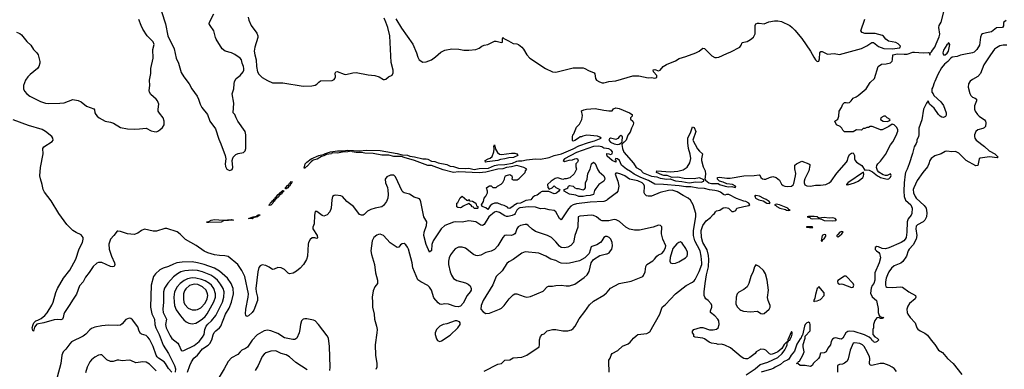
# Model space of a CAD drawing. Header units: inches. Extents: x 1473912 to 1647258, y 640388 to 773423.
# Tile 255 of 256: x 1513128 to 1524662, y 712784 to 716880. Entities that reach past the tile are written whole.
import ezdxf

# ---------------------------------------------------------------- set-up
doc = ezdxf.new("R2010")
doc.units = ezdxf.units.IN
doc.header["$MEASUREMENT"] = 0
doc.layers.add('B5711', color=7, linetype='Continuous')
doc.layers.add('B5721', color=7, linetype='Continuous')

msp = doc.modelspace()

# ---------------------------------------------------------------- linework, layer by layer
at = {"layer": 'B5711', "color": 5}
for points, elevation in [([(1514790, 716974), (1514837, 716830), (1514863, 716690), (1514938, 716538), (1514962, 716430), (1514989, 716370), (1515021, 716261), (1515052, 716212), (1515114, 716130), (1515144, 716070), (1515205, 715985), (1515222, 715950), (1515241, 715890), (1515263, 715850), (1515328, 715770), (1515355, 715690), (1515421, 715601), (1515460, 715480), (1515486, 715426), (1515536, 715290), (1515542, 715250), (1515535, 715190), (1515539, 715159), (1515556, 715130), (1515570, 715119), (1515590, 715113), (1515615, 715125), (1515625, 715150), (1515618, 715230), (1515623, 715257), (1515630, 715271), (1515661, 715299), (1515689, 715311), (1515750, 715325), (1515770, 715345), (1515778, 715370), (1515776, 715530), (1515769, 715570), (1515684, 715690), (1515663, 715730), (1515650, 715768), (1515629, 715790), (1515637, 715903), (1515616, 716010), (1515636, 716070), (1515639, 716130), (1515645, 716155), (1515665, 716190), (1515710, 716228), (1515746, 716270), (1515753, 716287), (1515755, 716310), (1515751, 716331), (1515733, 716370), (1515725, 716410), (1515711, 716431), (1515650, 716473), (1515610, 716492), (1515533, 716513), (1515500, 716540), (1515429, 716650), (1515420, 716670), (1515403, 716750), (1515359, 716810), (1515349, 716830), (1515351, 716850), (1515404, 716950)], 680), ([(1513092, 716732), (1513130, 716719), (1513150, 716703), (1513210, 716624), (1513260, 716580), (1513289, 716529), (1513330, 716490), (1513343, 716470), (1513362, 716390), (1513362, 716370), (1513351, 716330), (1513336, 716310), (1513250, 716239), (1513224, 716210), (1513195, 716170), (1513174, 716110), (1513173, 716070), (1513183, 716043), (1513210, 716012), (1513245, 715985), (1513370, 715922), (1513430, 715903), (1513470, 715897), (1513599, 715901), (1513650, 715907), (1513750, 715944), (1513812, 715932), (1513850, 715917), (1513910, 715865), (1513995, 715835), (1514003, 715823), (1514010, 715790), (1514020, 715770), (1514035, 715750), (1514059, 715730), (1514130, 715690), (1514190, 715681), (1514227, 715667), (1514310, 715617), (1514390, 715603), (1514470, 715598), (1514530, 715600), (1514610, 715610), (1514670, 715579), (1514705, 715570), (1514730, 715568), (1514746, 715574), (1514771, 715589), (1514802, 715618), (1514819, 715650), (1514819, 715690), (1514808, 715730), (1514765, 715785), (1514752, 715810), (1514749, 715830), (1514756, 715890), (1514742, 715930), (1514727, 715950), (1514665, 716005), (1514650, 716030), (1514646, 716050), (1514652, 716110), (1514650, 716170), (1514666, 716250), (1514665, 716310), (1514692, 716430), (1514687, 716530), (1514703, 716590), (1514690, 716619), (1514620, 716690), (1514570, 716770), (1514549, 716810), (1514524, 716884)], 680), ([(1515804, 716910), (1515813, 716873), (1515841, 716810), (1515904, 716724), (1515918, 716690), (1515917, 716670), (1515883, 716557), (1515874, 716510), (1515881, 716470), (1515899, 716410), (1515901, 716330), (1515912, 716270), (1515930, 716241), (1515970, 716204), (1516030, 716167), (1516090, 716141), (1516210, 716142), (1516450, 716100), (1516550, 716104), (1516590, 716113), (1516610, 716124), (1516631, 716149), (1516650, 716162), (1516790, 716169), (1516810, 716179), (1516819, 716190), (1516826, 716210), (1516825, 716255), (1516832, 716268), (1516847, 716273), (1516930, 716241), (1516950, 716239), (1517030, 716258), (1517070, 716262), (1517210, 716234), (1517288, 716228), (1517338, 716210), (1517390, 716179), (1517402, 716178), (1517418, 716182), (1517450, 716211), (1517490, 716231), (1517501, 716259), (1517504, 716290), (1517480, 716380), (1517463, 716690), (1517439, 716790), (1517418, 716850), (1517396, 716896)], 680), ([(1517533, 716890), (1517599, 716779), (1517732, 716592), (1517776, 716490), (1517790, 716439), (1517806, 716410), (1517850, 716384), (1517890, 716387), (1517950, 716410), (1517997, 716443), (1518061, 716499), (1518110, 716524), (1518190, 716539), (1518274, 716534), (1518330, 716521), (1518390, 716521), (1518470, 716531), (1518510, 716546), (1518542, 716570), (1518570, 716583), (1518610, 716591), (1518690, 716627), (1518710, 716627), (1518770, 716611), (1518782, 716618), (1518783, 716657), (1518789, 716671), (1518798, 716658), (1518854, 716634), (1518910, 716602), (1518950, 716599), (1518970, 716591), (1519010, 716559), (1519030, 716536), (1519070, 716467), (1519104, 716430), (1519289, 716309), (1519371, 716269), (1519410, 716264), (1519610, 716316), (1519730, 716314), (1519750, 716309), (1519790, 716285), (1519856, 716256), (1519865, 716245), (1519873, 716190), (1519885, 716170), (1519919, 716150), (1519950, 716141), (1519970, 716140), (1520000, 716148)], 680), ([(1520000, 715369), (1519970, 715373), (1519949, 715390), (1519910, 715398), (1519850, 715395), (1519650, 715323), (1519511, 715250), (1519495, 715230), (1519510, 715217), (1519566, 715234), (1519602, 715238), (1519631, 715251), (1519650, 715255), (1519662, 715250), (1519670, 715226), (1519662, 715210), (1519642, 715190), (1519644, 715156), (1519651, 715130), (1519624, 715076), (1519571, 715029), (1519530, 715015), (1519510, 715015), (1519490, 715009), (1519430, 715029), (1519402, 715018), (1519354, 714990), (1519312, 714950), (1519313, 714913), (1519330, 714894), (1519366, 714910), (1519390, 714934), (1519410, 714912), (1519454, 714890), (1519442, 714870), (1519422, 714850), (1519410, 714842), (1519390, 714838), (1519327, 714867), (1519250, 714869), (1519237, 714863), (1519226, 714850), (1519190, 714824), (1519164, 714816), (1519139, 714801), (1519114, 714770), (1519058, 714762), (1518996, 714730), (1518955, 714725), (1518917, 714703), (1518910, 714695), (1518870, 714667), (1518850, 714673), (1518843, 714683), (1518805, 714705), (1518770, 714712), (1518729, 714729), (1518690, 714729), (1518661, 714719), (1518640, 714700), (1518610, 714655), (1518590, 714675), (1518546, 714690), (1518538, 714710), (1518562, 714750), (1518569, 714790), (1518589, 714811), (1518608, 714850), (1518608, 714870), (1518598, 714910), (1518610, 714922), (1518632, 714932), (1518650, 714932), (1518670, 714912), (1518710, 714914), (1518726, 714930), (1518768, 714952), (1518788, 714972), (1518808, 715010), (1518810, 715034), (1518818, 715050), (1518830, 715056), (1518870, 715065), (1518892, 715050), (1518898, 715030), (1518894, 715010), (1518910, 715002), (1518956, 715004), (1518980, 715020), (1519049, 715091), (1519055, 715110), (1519069, 715130), (1519035, 715150), (1518950, 715170), (1518890, 715155), (1518830, 715148), (1518786, 715134), (1518730, 715129), (1518590, 715094), (1518510, 715087), (1518270, 715096), (1518210, 715090), (1518090, 715120), (1517952, 715172), (1517910, 715170), (1517751, 715231), (1517630, 715265), (1517599, 715279), (1517510, 715279), (1517453, 715293), (1517370, 715294), (1517270, 715314), (1517170, 715317), (1517130, 715325), (1517070, 715323), (1517024, 715330), (1517019, 715339), (1517010, 715339), (1516972, 715330), (1516910, 715326), (1516850, 715316), (1516790, 715319), (1516783, 715317), (1516781, 715310), (1516721, 715299), (1516690, 715283), (1516662, 715278), (1516613, 715247), (1516567, 715233), (1516544, 715216), (1516490, 715160), (1516482, 715158), (1516470, 715142), (1516461, 715141), (1516473, 715190), (1516490, 715210), (1516544, 715250), (1516633, 715290), (1516697, 715303), (1516699, 715310), (1516770, 715331), (1516850, 715344), (1516916, 715344), (1516970, 715353), (1517110, 715345), (1517190, 715352), (1517350, 715349), (1517550, 715312), (1517610, 715295), (1517670, 715292), (1517700, 715280), (1517753, 715273), (1517850, 715250), (1517890, 715249), (1517910, 715244), (1517950, 715224), (1517990, 715218), (1518030, 715203), (1518130, 715183), (1518170, 715165), (1518210, 715159), (1518270, 715140), (1518350, 715136), (1518390, 715139), (1518450, 715125), (1518510, 715135), (1518620, 715140), (1518690, 715170), (1518730, 715178), (1518810, 715183), (1518901, 715199), (1518950, 715223), (1518970, 715226), (1519010, 715226), (1519063, 715237), (1519170, 715249), (1519230, 715245), (1519250, 715248), (1519290, 715259), (1519330, 715264), (1519390, 715288), (1519473, 715307), (1519613, 715367), (1519676, 715404), (1519790, 715443), (1519860, 715460), (1519940, 715490), (1519925, 715505), (1519895, 715515), (1519771, 715529), (1519724, 715516), (1519708, 715508), (1519692, 715508), (1519674, 715490), (1519630, 715464), (1519610, 715458), (1519605, 715465), (1519602, 715502), (1519609, 715530), (1519618, 715542), (1519650, 715621), (1519684, 715656), (1519712, 715710), (1519719, 715759), (1519710, 715814), (1519735, 715825), (1519766, 715830), (1519870, 715839), (1519970, 715819), (1520000, 715815)], 660), ([(1520000, 714763), (1519971, 714749), (1519810, 714744), (1519650, 714722), (1519610, 714710), (1519586, 714694), (1519557, 714663), (1519470, 714534), (1519450, 714550), (1519410, 714629), (1519390, 714643), (1519330, 714651), (1519270, 714669), (1519230, 714663), (1519170, 714682), (1519090, 714686), (1518985, 714675), (1518970, 714669), (1518951, 714650), (1518932, 714608), (1518923, 714597), (1518896, 714584), (1518850, 714574), (1518830, 714574), (1518810, 714581), (1518750, 714622), (1518710, 714633), (1518690, 714626), (1518624, 714570), (1518570, 714482), (1518550, 714468), (1518530, 714473), (1518470, 714510), (1518390, 714525), (1518310, 714507), (1518230, 714512), (1518210, 714509), (1518110, 714468), (1518066, 714430), (1517972, 714288), (1517954, 714246), (1517950, 714174), (1517930, 714157), (1517890, 714248), (1517863, 714350), (1517867, 714390), (1517894, 714470), (1517898, 714510), (1517864, 714570), (1517827, 714747), (1517818, 714770), (1517810, 714781), (1517750, 714800), (1517695, 714835), (1517631, 714851), (1517619, 714859), (1517610, 714870), (1517530, 715040), (1517510, 715059), (1517470, 715058), (1517430, 715037), (1517411, 715010), (1517414, 714970), (1517435, 714915), (1517442, 714882), (1517446, 714830), (1517440, 714790), (1517426, 714750), (1517390, 714702), (1517370, 714687), (1517293, 714673), (1517242, 714658), (1517204, 714636), (1517163, 714597), (1517150, 714589), (1517130, 714589), (1517110, 714599), (1517099, 714610), (1517040, 714690), (1516961, 714750), (1516910, 714810), (1516890, 714818), (1516830, 714825), (1516810, 714822), (1516793, 714807), (1516783, 714770), (1516778, 714670), (1516762, 714630), (1516730, 714594), (1516710, 714584), (1516690, 714580), (1516670, 714584), (1516610, 714631), (1516589, 714631), (1516581, 714590), (1516579, 714490), (1516562, 714450), (1516562, 714430), (1516613, 714350), (1516617, 714323), (1516610, 714318), (1516585, 714325), (1516556, 714324), (1516530, 714305), (1516511, 714270), (1516506, 714250), (1516499, 714110), (1516487, 714070), (1516451, 714010), (1516412, 713970), (1516370, 713935), (1516330, 713909), (1516290, 713901), (1516271, 713911), (1516230, 713954), (1516190, 713971), (1516150, 713976), (1516110, 713957), (1516090, 713954), (1516050, 713981), (1516010, 714002), (1515970, 714009), (1515943, 713997), (1515930, 713975), (1515916, 713924), (1515893, 713730), (1515897, 713690), (1515912, 713628), (1515914, 713590), (1515870, 713477), (1515850, 713450), (1515810, 713410), (1515790, 713402), (1515777, 713417), (1515773, 713433), (1515778, 713490), (1515805, 713630), (1515808, 713670), (1515765, 713870), (1515730, 713940), (1515683, 714010), (1515570, 714104), (1515530, 714115), (1515470, 714117), (1515410, 714127), (1515333, 714150), (1515290, 714168), (1515195, 714235), (1515070, 714306), (1515007, 714367), (1514973, 714393), (1514850, 714435), (1514827, 714433), (1514730, 714402), (1514690, 714404), (1514590, 714425), (1514553, 714410), (1514510, 714378), (1514470, 714365), (1514390, 714370), (1514310, 714400), (1514277, 714403), (1514270, 714403), (1514232, 714350), (1514190, 714310), (1514174, 714250), (1514177, 714190), (1514203, 714110), (1514240, 714030), (1514242, 714010), (1514233, 713990), (1514210, 713984), (1514190, 713990), (1514090, 714035), (1514050, 714036), (1514030, 714027), (1513990, 713987), (1513943, 713917), (1513898, 713862), (1513870, 713810), (1513830, 713760), (1513794, 713666), (1513753, 713607), (1513709, 713530), (1513653, 713450), (1513645, 713430), (1513639, 713390), (1513629, 713371), (1513610, 713364), (1513570, 713368), (1513530, 713364), (1513410, 713327), (1513329, 713311), (1513303, 713277), (1513289, 713229), (1513280, 713240), (1513276, 713270), (1513285, 713310), (1513294, 713330), (1513318, 713350), (1513342, 713358), (1513380, 713380), (1513424, 713416), (1513450, 713444), (1513505, 713535), (1513521, 713570), (1513550, 713683), (1513570, 713730), (1513641, 713850), (1513714, 713946), (1513787, 714073), (1513826, 714194), (1513862, 714270), (1513872, 714310), (1513871, 714330), (1513850, 714359), (1513788, 714388), (1513752, 714412), (1513681, 714481), (1513587, 714610), (1513496, 714756), (1513420, 714860), (1513404, 714890), (1513393, 714950), (1513370, 715014), (1513365, 715050), (1513371, 715150), (1513402, 715310), (1513398, 715370), (1513409, 715391), (1513509, 715451), (1513520, 715470), (1513518, 715490), (1513506, 715510), (1513432, 715570), (1513392, 715592), (1513230, 715642), (1513050, 715708)], 680), ([(1520000, 714524), (1519950, 714524), (1519930, 714531), (1519886, 714570), (1519850, 714585), (1519828, 714588), (1519690, 714580), (1519669, 714570), (1519666, 714450), (1519631, 714350), (1519615, 714270), (1519585, 714235), (1519550, 714215), (1519510, 714207), (1519470, 714211), (1519450, 714226), (1519410, 714278), (1519356, 714330), (1519310, 714352), (1519170, 714400), (1519130, 714426), (1519085, 714470), (1519070, 714479), (1519050, 714482), (1518993, 714470), (1518967, 714453), (1518952, 714430), (1518937, 714383), (1518930, 714370), (1518918, 714362), (1518890, 714352), (1518830, 714355), (1518809, 714350), (1518788, 714330), (1518729, 714230), (1518690, 714186), (1518650, 714167), (1518590, 714154), (1518530, 714121), (1518490, 714113), (1518470, 714118), (1518445, 714130), (1518350, 714203), (1518310, 714216), (1518267, 714213), (1518230, 714194), (1518210, 714173), (1518176, 714124), (1518160, 714090), (1518153, 714050), (1518153, 714010), (1518170, 713925), (1518185, 713885), (1518210, 713849), (1518250, 713826), (1518350, 713796), (1518381, 713781), (1518403, 713763), (1518418, 713730), (1518415, 713710), (1518405, 713690), (1518369, 713650), (1518321, 713559), (1518290, 713525), (1518266, 713514), (1518230, 713519), (1518150, 713547), (1518110, 713550), (1518070, 713543), (1518050, 713548), (1518030, 713561), (1517981, 713621), (1517950, 713712), (1517930, 713747), (1517910, 713767), (1517827, 713807), (1517793, 713833), (1517733, 713973), (1517724, 714030), (1517683, 714190), (1517670, 714216), (1517650, 714241), (1517630, 714256), (1517610, 714255), (1517590, 714241), (1517570, 714214), (1517550, 714210), (1517467, 714267), (1517390, 714352), (1517350, 714366), (1517330, 714365), (1517310, 714356), (1517278, 714330), (1517256, 714290), (1517242, 714170), (1517248, 714130), (1517286, 714010), (1517294, 713914), (1517319, 713830), (1517320, 713810), (1517319, 713790), (1517290, 713749), (1517270, 713704), (1517255, 713630), (1517261, 713570), (1517260, 713510), (1517280, 713430), (1517283, 713370), (1517309, 713290), (1517315, 713250), (1517313, 713210), (1517291, 713070), (1517297, 712950), (1517312, 712850), (1517310, 712810), (1517300, 712780)], 720), ([(1520000, 714339), (1519990, 714338), (1519971, 714330), (1519948, 714290), (1519930, 714269), (1519890, 714243), (1519830, 714224), (1519823, 714217), (1519799, 714141), (1519750, 714090), (1519686, 714054), (1519570, 714029), (1519530, 714024), (1519470, 714029), (1519450, 714034), (1519410, 714058), (1519350, 714073), (1519290, 714111), (1519210, 714145), (1519050, 714161), (1519010, 714143), (1518908, 714072), (1518857, 714043), (1518836, 714024), (1518781, 713939), (1518711, 713870), (1518670, 713775), (1518557, 713590), (1518533, 713530), (1518528, 713488), (1518559, 713459), (1518590, 713439), (1518630, 713443), (1518750, 713487), (1518770, 713501), (1518803, 713530), (1518863, 713610), (1518910, 713657), (1518930, 713667), (1518950, 713667), (1519036, 713636), (1519070, 713631), (1519110, 713636), (1519259, 713701), (1519308, 713752), (1519322, 713758), (1519370, 713758), (1519410, 713765), (1519470, 713768), (1519530, 713760), (1519570, 713762), (1519630, 713782), (1519742, 713858), (1519776, 713890), (1519799, 713930), (1519824, 714030), (1519848, 714072), (1519922, 714118), (1520000, 714135)], 740), ([(1515093, 712750), (1515121, 712830), (1515140, 712870), (1515167, 712913), (1515211, 712949), (1515270, 713022), (1515334, 713066), (1515354, 713086), (1515379, 713130), (1515394, 713186), (1515406, 713214), (1515424, 713236), (1515470, 713269), (1515485, 713290), (1515540, 713430), (1515580, 713500), (1515611, 713571), (1515631, 713670), (1515628, 713730), (1515606, 713790), (1515561, 713850), (1515470, 713935), (1515409, 713969), (1515290, 714013), (1515210, 714033), (1515150, 714042), (1515030, 714041), (1514970, 714030), (1514930, 714017), (1514870, 713988), (1514810, 713970), (1514770, 713950), (1514719, 713901), (1514696, 713870), (1514668, 713770), (1514660, 713510), (1514675, 713435), (1514709, 713370), (1514712, 713310), (1514722, 713270), (1514763, 713190), (1514810, 713068), (1514870, 712970), (1514941, 712830), (1514953, 712790), (1514950, 712749)], 720), ([(1518570, 712762), (1518730, 712844), (1518770, 712851), (1518810, 712891), (1518870, 712895), (1518910, 712917), (1519010, 712925), (1519070, 712951), (1519212, 713048), (1519219, 713070), (1519219, 713130), (1519229, 713170), (1519249, 713190), (1519270, 713201), (1519307, 713233), (1519370, 713251), (1519410, 713251), (1519490, 713236), (1519550, 713233), (1519590, 713247), (1519610, 713261), (1519634, 713290), (1519683, 713377), (1519750, 713463), (1519801, 713539), (1519850, 713582), (1519970, 713654), (1520000, 713680)], 720), ([(1514910, 712752), (1514870, 712794), (1514837, 712850), (1514821, 712870), (1514754, 712914), (1514739, 712930), (1514726, 712950), (1514691, 713050), (1514650, 713137), (1514630, 713162), (1514610, 713179), (1514555, 713195), (1514543, 713203), (1514529, 713229), (1514510, 713283), (1514450, 713363), (1514430, 713381), (1514410, 713384), (1514370, 713367), (1514330, 713318), (1514310, 713303), (1514270, 713297), (1514170, 713300), (1514090, 713293), (1514010, 713279), (1513970, 713263), (1513950, 713248), (1513903, 713197), (1513870, 713172), (1513736, 713104), (1513716, 713084), (1513670, 713021), (1513639, 712990), (1513621, 712950), (1513609, 712850), (1513568, 712692)], 720), ([(1516762, 712770), (1516765, 712810), (1516759, 713050), (1516745, 713150), (1516730, 713175), (1516630, 713307), (1516590, 713350), (1516570, 713359), (1516490, 713376), (1516470, 713376), (1516450, 713370), (1516430, 713350), (1516416, 713310), (1516411, 713250), (1516401, 713210), (1516374, 713150), (1516350, 713133), (1516328, 713132), (1516231, 713151), (1516150, 713205), (1516070, 713236), (1516030, 713244), (1515990, 713235), (1515910, 713188), (1515850, 713124), (1515798, 713042), (1515774, 713026), (1515730, 713008), (1515710, 712990), (1515683, 712957), (1515610, 712918), (1515570, 712877), (1515525, 712790), (1515464, 712690)], 720), ([(1514726, 712766), (1514650, 712845), (1514610, 712866), (1514570, 712870), (1514490, 712858), (1514430, 712888), (1514410, 712892), (1514330, 712882), (1514290, 712892), (1514270, 712892), (1514224, 712876), (1514190, 712877), (1514150, 712895), (1514090, 712952), (1514074, 712954), (1514050, 712948), (1514010, 712926), (1513970, 712896), (1513949, 712870), (1513920, 712810), (1513898, 712742)], 740), ([(1516496, 712776), (1516364, 712864), (1516287, 712930), (1516250, 712955), (1516190, 712971), (1516130, 713000), (1516070, 712998), (1516010, 712975), (1515990, 712961), (1515970, 712933), (1515922, 712830), (1515886, 712770)], 740)]:
    msp.add_lwpolyline(points, dxfattribs=dict(at, elevation=elevation))
for points, elevation in [([(1518770, 715299), (1518890, 715318), (1518930, 715318), (1518952, 715310), (1518962, 715290), (1518913, 715267), (1518858, 715262), (1518810, 715248), (1518759, 715241), (1518730, 715230), (1518605, 715215), (1518590, 715210), (1518586, 715210), (1518582, 715230), (1518615, 715250), (1518641, 715259), (1518662, 715278), (1518681, 715330), (1518686, 715366), (1518683, 715397), (1518690, 715414), (1518702, 715362), (1518725, 715325), (1518750, 715306)], 660), ([(1519730, 714810), (1519678, 714810), (1519644, 714824), (1519570, 714835), (1519506, 714870), (1519506, 714890), (1519538, 714902), (1519548, 714910), (1519558, 714930), (1519570, 714936), (1519610, 714931), (1519630, 714911), (1519650, 714901), (1519670, 714901), (1519730, 714886), (1519745, 714895), (1519755, 714910), (1519754, 714970), (1519776, 715010), (1519783, 715077), (1519809, 715130), (1519827, 715193), (1519850, 715211), (1519870, 715194), (1519901, 715121), (1519917, 715097), (1519970, 715050), (1519979, 715030), (1519981, 715010), (1519970, 714989), (1519911, 714949), (1519876, 714904), (1519861, 714879), (1519850, 714830), (1519810, 714819), (1519763, 714817)], 660), ([(1516190, 714837), (1516183, 714837), (1516183, 714830), (1516164, 714816), (1516163, 714810), (1516150, 714798), (1516141, 714799), (1516140, 714790), (1516130, 714778), (1516120, 714780), (1516122, 714790), (1516130, 714800), (1516139, 714801), (1516138, 714810), (1516150, 714827), (1516153, 714827), (1516153, 714830), (1516170, 714843), (1516177, 714843), (1516177, 714850), (1516190, 714862), (1516198, 714862), (1516200, 714870), (1516210, 714878), (1516220, 714880), (1516222, 714870), (1516210, 714858), (1516202, 714858), (1516203, 714850)], 660), ([(1516250, 714897), (1516240, 714900), (1516241, 714910), (1516270, 714941), (1516277, 714943), (1516290, 714965), (1516296, 714964), (1516296, 714970), (1516310, 714984), (1516319, 714979), (1516310, 714958), (1516303, 714957), (1516290, 714930), (1516277, 714923), (1516270, 714909), (1516256, 714904)], 660), ([(1516110, 714753), (1516105, 714755), (1516107, 714750), (1516097, 714743), (1516092, 714730), (1516070, 714706), (1516050, 714705), (1516049, 714710), (1516060, 714720), (1516070, 714741), (1516077, 714743), (1516090, 714759), (1516099, 714761), (1516110, 714778), (1516120, 714780), (1516122, 714770), (1516115, 714765)], 660), ([(1518378, 714762), (1518392, 714772), (1518398, 714758), (1518432, 714752), (1518471, 714731), (1518478, 714698), (1518494, 714690), (1518494, 714670), (1518490, 714668), (1518450, 714666), (1518442, 714682), (1518430, 714686), (1518420, 714700), (1518390, 714726), (1518324, 714696), (1518302, 714678), (1518290, 714675), (1518260, 714680), (1518248, 714688), (1518248, 714730), (1518262, 714738), (1518288, 714792), (1518310, 714812), (1518364, 714764)], 660), ([(1515510, 714533), (1515610, 714538), (1515631, 714530), (1515515, 714525), (1515490, 714509), (1515344, 714504), (1515324, 714504), (1515315, 714510), (1515345, 714515), (1515370, 714530), (1515410, 714540)], 660), ([(1515884, 714564), (1515873, 714567), (1515860, 714560), (1515860, 714550), (1515850, 714546), (1515809, 714550), (1515850, 714567), (1515858, 714562), (1515858, 714570), (1515903, 714577), (1515910, 714586), (1515918, 714582), (1515913, 714590), (1515938, 714598), (1515940, 714590), (1515920, 714580), (1515917, 714570)], 660), ([(1515150, 713947), (1515064, 713936), (1515016, 713924), (1514976, 713904), (1514930, 713869), (1514865, 713795), (1514825, 713735), (1514812, 713690), (1514811, 713569), (1514804, 713490), (1514810, 713450), (1514848, 713370), (1514837, 713310), (1514842, 713270), (1514890, 713176), (1514910, 713145), (1514980, 713090), (1514994, 713070), (1515020, 713010), (1515030, 713002), (1515050, 713005), (1515170, 713062), (1515229, 713110), (1515270, 713160), (1515288, 713192), (1515296, 713250), (1515311, 713289), (1515330, 713314), (1515375, 713350), (1515426, 713414), (1515504, 713570), (1515521, 713630), (1515522, 713690), (1515510, 713730), (1515482, 713782), (1515444, 713830), (1515404, 713864), (1515366, 713886), (1515270, 713927), (1515210, 713942)], 740), ([(1515150, 713856), (1515095, 713845), (1515054, 713826), (1515009, 713791), (1514971, 713750), (1514943, 713690), (1514935, 713630), (1514936, 713576), (1514943, 713530), (1514962, 713482), (1515011, 713411), (1515050, 713365), (1515080, 713340), (1515110, 713325), (1515150, 713317), (1515190, 713326), (1515230, 713346), (1515270, 713375), (1515299, 713401), (1515325, 713435), (1515404, 713576), (1515420, 713630), (1515423, 713670), (1515401, 713730), (1515373, 713770), (1515350, 713790), (1515300, 713820), (1515257, 713837), (1515192, 713852)], 760), ([(1515170, 713781), (1515116, 713764), (1515073, 713727), (1515058, 713702), (1515048, 713670), (1515045, 713605), (1515052, 713572), (1515064, 713544), (1515101, 713501), (1515128, 713488), (1515150, 713482), (1515190, 713479), (1515210, 713483), (1515250, 713506), (1515300, 713560), (1515323, 713610), (1515331, 713650), (1515329, 713670), (1515311, 713710), (1515270, 713750), (1515216, 713776)], 780), ([(1518250, 713350), (1518230, 713350), (1518130, 713315), (1518090, 713309), (1518049, 713291), (1518010, 713249), (1517994, 713210), (1517995, 713190), (1518010, 713142), (1518023, 713123), (1518030, 713116), (1518050, 713111), (1518070, 713117), (1518170, 713184), (1518261, 713270), (1518287, 713310), (1518287, 713330), (1518279, 713339)], 740)]:
    msp.add_lwpolyline(points, close=True, dxfattribs=dict(at, elevation=elevation))
at = {"layer": 'B5721', "color": 5}
for points, elevation in [([(1520000, 715815), (1520030, 715811), (1520069, 715811), (1520085, 715835), (1520110, 715846), (1520150, 715839), (1520270, 715790), (1520303, 715770), (1520301, 715750), (1520285, 715730), (1520285, 715715), (1520311, 715690), (1520319, 715670), (1520316, 715650), (1520295, 715610), (1520278, 715562), (1520251, 715529), (1520234, 715470), (1520210, 715446), (1520198, 715442), (1520194, 715430), (1520182, 715418), (1520191, 715369), (1520206, 715326), (1520319, 715199), (1520350, 715150), (1520400, 715120), (1520430, 715087), (1520530, 715046), (1520590, 715038), (1520630, 715025), (1520710, 715012), (1520750, 715016), (1520756, 715010), (1520810, 714993), (1520886, 714986), (1520970, 714970), (1521050, 714979), (1521110, 714978), (1521144, 714990), (1521142, 715002), (1521090, 715027), (1521030, 715015), (1520910, 715020), (1520836, 715036), (1520770, 715031), (1520713, 715053), (1520675, 715055), (1520650, 715062), (1520589, 715091), (1520590, 715111), (1520750, 715098), (1520836, 715104), (1520899, 715121), (1520948, 715152), (1520977, 715203), (1520988, 715252), (1520983, 715303), (1520963, 715370), (1520956, 715436), (1520956, 715490), (1520961, 715510), (1520987, 715553), (1521010, 715623), (1521030, 715616), (1521047, 715570), (1521015, 715470), (1521066, 715366), (1521090, 715340), (1521127, 715310), (1521116, 715250), (1521116, 715230), (1521135, 715155), (1521157, 715110), (1521163, 715070), (1521155, 715010), (1521160, 715000), (1521201, 714970), (1521230, 714960), (1521310, 714959), (1521324, 714950), (1521391, 714930), (1521430, 714923), (1521470, 714924), (1521510, 714914), (1521516, 714924), (1521514, 714930), (1521478, 714950), (1521410, 714958), (1521370, 714978), (1521327, 714987), (1521304, 715010), (1521302, 715030), (1521324, 715036), (1521410, 715023), (1521450, 715025), (1521610, 715049), (1521730, 715054), (1521790, 715063), (1521798, 715058), (1521811, 715030), (1521830, 715015), (1521850, 715011), (1521869, 715011), (1521910, 715031), (1521950, 715041), (1521990, 715031), (1522030, 714998), (1522050, 714952), (1522070, 714936), (1522090, 714928), (1522124, 714924), (1522168, 714930), (1522190, 714947), (1522198, 714962), (1522217, 715050), (1522219, 715079), (1522209, 715131), (1522210, 715174), (1522226, 715190), (1522290, 715222), (1522374, 715190), (1522382, 715182), (1522385, 715170), (1522371, 715110), (1522325, 715015), (1522317, 714990), (1522316, 714970), (1522326, 714946), (1522350, 714932), (1522390, 714929), (1522450, 714941), (1522510, 714941), (1522571, 714951), (1522610, 714967), (1522632, 714988), (1522699, 715081), (1522813, 715210), (1522826, 715230), (1522834, 715266), (1522850, 715301), (1522870, 715318), (1522890, 715322), (1522907, 715290), (1522908, 715250), (1522914, 715230), (1522932, 715210), (1522992, 715172), (1523030, 715116), (1523050, 715121), (1523077, 715117), (1523116, 715096), (1523176, 715050), (1523200, 715040), (1523211, 715030), (1523290, 715011), (1523310, 715014), (1523330, 715036), (1523335, 715055), (1523330, 715075), (1523290, 715054), (1523270, 715054), (1523243, 715063), (1523192, 715092), (1523175, 715115), (1523163, 715150), (1523167, 715170), (1523180, 715190), (1523210, 715222), (1523270, 715299), (1523328, 715412), (1523358, 715450), (1523397, 715523), (1523414, 715574), (1523414, 715594), (1523400, 715620), (1523370, 715649), (1523350, 715655), (1523310, 715627), (1523230, 715588), (1523210, 715588), (1523166, 715610), (1523113, 715627), (1523090, 715628), (1523070, 715618), (1523050, 715618), (1523030, 715606), (1523010, 715606), (1522990, 715586), (1522930, 715588), (1522890, 715568), (1522790, 715568), (1522770, 715586), (1522758, 715610), (1522738, 715630), (1522698, 715650), (1522678, 715690), (1522710, 715714), (1522722, 715750), (1522729, 715810), (1522755, 715850), (1522770, 715891), (1522790, 715911), (1522810, 715911), (1522830, 715905), (1522850, 715911), (1522869, 715930), (1522890, 715962), (1522925, 715975), (1522950, 715991), (1523042, 716070), (1523090, 716145), (1523142, 716190), (1523184, 716330), (1523223, 716357), (1523278, 716362), (1523330, 716376), (1523347, 716393), (1523353, 716410), (1523356, 716470), (1523410, 716480), (1523490, 716475), (1523523, 716477), (1523590, 716500), (1523610, 716501), (1523710, 716492), (1523774, 716494), (1523786, 716490), (1523790, 716465), (1523792, 716488), (1523810, 716503), (1523819, 716521), (1523850, 716560), (1523862, 716598), (1523900, 716680), (1523906, 716710), (1523895, 716790), (1523899, 716810), (1523921, 716850), (1523986, 717094)], 660), ([(1520000, 716148), (1520030, 716156), (1520110, 716164), (1520310, 716224), (1520381, 716221), (1520490, 716198), (1520530, 716202), (1520570, 716196), (1520590, 716202), (1520593, 716210), (1520590, 716226), (1520554, 716270), (1520550, 716294), (1520570, 716297), (1520610, 716281), (1520630, 716287), (1520666, 716330), (1520705, 716355), (1520810, 716398), (1520854, 716426), (1520930, 716447), (1521048, 716490), (1521088, 716510), (1521130, 716545), (1521150, 716541), (1521236, 716456), (1521270, 716438), (1521290, 716436), (1521319, 716441), (1521410, 716485), (1521458, 716502), (1521562, 716558), (1521579, 716581), (1521590, 716611), (1521650, 716625), (1521690, 716648), (1521723, 716677), (1521745, 716715), (1521742, 716810), (1521750, 716833), (1521770, 716841), (1521790, 716841), (1521850, 716831), (1521904, 716856), (1521970, 716868), (1522010, 716868), (1522050, 716857), (1522150, 716811), (1522177, 716790), (1522210, 716757), (1522290, 716661), (1522390, 716510), (1522430, 716441), (1522450, 716411), (1522470, 716392), (1522490, 716394), (1522497, 716423), (1522499, 716490), (1522513, 716507), (1522530, 716509), (1522590, 716478), (1522670, 716482), (1522730, 716472), (1522990, 716544), (1523050, 716574), (1523110, 716611), (1523130, 716611), (1523150, 716599), (1523187, 716567), (1523250, 716544), (1523350, 716540), (1523437, 716550), (1523447, 716570), (1523418, 716598), (1523390, 716612), (1523307, 716630), (1523276, 716650), (1523247, 716687), (1523235, 716695), (1523150, 716719), (1523030, 716719), (1522995, 716730), (1522981, 716750), (1523030, 716887)], 680), ([(1524682, 716870), (1524651, 716849), (1524651, 716809), (1524642, 716790), (1524570, 716784), (1524510, 716738), (1524453, 716727), (1524407, 716713), (1524394, 716706), (1524383, 716677), (1524370, 716581), (1524342, 716530), (1524310, 716501), (1524290, 716490), (1524186, 716474), (1524150, 716464), (1524110, 716447), (1524050, 716439), (1524033, 716427), (1523999, 716390), (1523960, 716360), (1523926, 716314), (1523883, 716237), (1523850, 716154), (1523840, 716140), (1523824, 716090), (1523811, 716070), (1523811, 716031), (1523830, 716011), (1523838, 715990), (1523917, 715917), (1523950, 715873), (1523980, 715790), (1523979, 715761), (1523974, 715746), (1523950, 715736), (1523930, 715738), (1523910, 715750), (1523890, 715771), (1523842, 715842), (1523784, 715890), (1523770, 715929), (1523750, 715901), (1523717, 715830), (1523694, 715706), (1523660, 715610), (1523660, 715530), (1523656, 715510), (1523636, 715470), (1523638, 715450), (1523631, 715430), (1523607, 715390), (1523587, 715313), (1523547, 715193), (1523525, 715130), (1523504, 715090), (1523500, 715070), (1523488, 714970), (1523484, 714870), (1523487, 714810), (1523506, 714766), (1523568, 714710), (1523581, 714670), (1523579, 714610), (1523572, 714590), (1523535, 714545), (1523523, 714510), (1523520, 714390), (1523511, 714330), (1523501, 714310), (1523483, 714290), (1523455, 714270), (1523310, 714206), (1523270, 714196), (1523230, 714198), (1523190, 714217), (1523170, 714221), (1523149, 714210), (1523148, 714188), (1523164, 714170), (1523191, 714151), (1523199, 714139), (1523209, 714110), (1523210, 714088), (1523195, 714030), (1523145, 713915), (1523146, 713830), (1523133, 713790), (1523115, 713765), (1523104, 713736), (1523095, 713675), (1523114, 713634), (1523163, 713590), (1523170, 713572), (1523185, 713495), (1523186, 713450), (1523195, 713415), (1523204, 713404), (1523217, 713397), (1523252, 713390), (1523230, 713378), (1523210, 713378), (1523190, 713389), (1523170, 713388), (1523146, 713354), (1523131, 713310), (1523131, 713270), (1523122, 713250), (1523122, 713190), (1523145, 713165), (1523174, 713150), (1523194, 713130), (1523174, 713110), (1523150, 713098), (1523130, 713105), (1523121, 713121), (1523110, 713127), (1523101, 713141), (1523079, 713159), (1523026, 713186), (1522905, 713225), (1522850, 713230), (1522830, 713227), (1522807, 713213), (1522771, 713150), (1522758, 713142), (1522750, 713138), (1522730, 713140), (1522690, 713153), (1522670, 713150), (1522650, 713136), (1522635, 713110), (1522626, 713070), (1522596, 713030), (1522575, 712990), (1522550, 712976), (1522508, 712972), (1522496, 712930), (1522484, 712910), (1522425, 712855), (1522410, 712828), (1522390, 712816), (1522330, 712829), (1522270, 712829), (1522247, 712847), (1522226, 712850), (1522242, 712858), (1522250, 712874), (1522262, 712878), (1522302, 712950), (1522318, 712990), (1522306, 713046), (1522306, 713074), (1522329, 713150), (1522329, 713171), (1522387, 713233), (1522389, 713310), (1522383, 713323), (1522370, 713335), (1522350, 713329), (1522330, 713307), (1522323, 713290), (1522298, 713182), (1522290, 713175), (1522277, 713143), (1522270, 713140), (1522230, 713078), (1522204, 712996), (1522165, 712950), (1522136, 712904), (1522125, 712895), (1522075, 712870), (1522041, 712839), (1521979, 712810), (1521963, 712797), (1521935, 712785), (1521815, 712750)], 660), ([(1524690, 716581), (1524650, 716581), (1524610, 716572), (1524570, 716551), (1524547, 716533), (1524500, 716470), (1524422, 716350), (1524384, 716250), (1524350, 716216), (1524290, 716181), (1524262, 716158), (1524244, 716130), (1524239, 716090), (1524257, 716017), (1524270, 715991), (1524290, 715974), (1524321, 715961), (1524335, 715950), (1524336, 715930), (1524312, 715870), (1524313, 715830), (1524321, 715810), (1524349, 715770), (1524369, 715750), (1524428, 715708), (1524443, 715690), (1524447, 715670), (1524440, 715630), (1524426, 715614), (1524410, 715604), (1524350, 715590), (1524329, 715571), (1524314, 715530), (1524312, 715510), (1524316, 715490), (1524332, 715470), (1524430, 715394), (1524484, 715344), (1524550, 715307), (1524572, 715290), (1524590, 715268), (1524579, 715261), (1524490, 715272), (1524381, 715259), (1524368, 715250), (1524350, 715173), (1524330, 715166), (1524214, 715230), (1524130, 715317), (1524090, 715337), (1524048, 715332), (1523990, 715341), (1523970, 715337), (1523923, 715310), (1523850, 715286), (1523806, 715254), (1523790, 715230), (1523778, 715190), (1523762, 715158), (1523706, 715090), (1523643, 714997), (1523601, 714910), (1523596, 714890), (1523600, 714850), (1523617, 714810), (1523631, 714790), (1523723, 714703), (1523745, 714670), (1523756, 714616), (1523749, 714570), (1523729, 714531), (1523710, 714512), (1523645, 714475), (1523630, 714460), (1523624, 714430), (1523638, 714350), (1523630, 714310), (1523596, 714244), (1523548, 714190), (1523536, 714170), (1523517, 714110), (1523472, 714048), (1523451, 714029), (1523370, 713995), (1523342, 713970), (1523310, 713927), (1523292, 713890), (1523277, 713850), (1523270, 713810), (1523269, 713769), (1523275, 713755), (1523287, 713747), (1523350, 713743), (1523450, 713752), (1523470, 713747), (1523544, 713690), (1523621, 713650), (1523625, 713630), (1523618, 713610), (1523550, 713555), (1523530, 713525), (1523521, 713490), (1523525, 713450), (1523531, 713430), (1523558, 713390), (1523618, 713330), (1523636, 713270), (1523650, 713253), (1523675, 713235), (1523730, 713209), (1523763, 713183), (1523804, 713124), (1523850, 713073), (1523890, 713010), (1523939, 712979), (1523998, 712910), (1524064, 712850), (1524163, 712723)], 680), ([(1521639, 712721), (1521742, 712790), (1521801, 712839), (1521890, 712867), (1522010, 712923), (1522060, 712970), (1522090, 713013), (1522112, 713050), (1522118, 713070), (1522120, 713100), (1522110, 713103), (1522085, 713075), (1522054, 713026), (1522033, 713007), (1522010, 712990), (1521965, 712970), (1521930, 712959), (1521910, 712964), (1521870, 713008), (1521850, 713015), (1521810, 713018), (1521754, 712990), (1521742, 712970), (1521679, 712921), (1521653, 712907), (1521630, 712905), (1521610, 712910), (1521578, 712930), (1521454, 713034), (1521390, 713065), (1521350, 713079), (1521310, 713075), (1521290, 713084), (1521230, 713089), (1521203, 713103), (1521150, 713142), (1521130, 713149), (1521040, 713160), (1521026, 713170), (1521026, 713190), (1521008, 713210), (1521008, 713230), (1521026, 713250), (1521105, 713275), (1521130, 713273), (1521210, 713248), (1521252, 713248), (1521290, 713255), (1521309, 713271), (1521321, 713310), (1521317, 713350), (1521307, 713370), (1521270, 713409), (1521222, 713450), (1521222, 713470), (1521235, 713510), (1521235, 713530), (1521229, 713550), (1521194, 713590), (1521165, 713610), (1521152, 713630), (1521147, 713650), (1521146, 713690), (1521156, 713790), (1521172, 713890), (1521195, 713985), (1521202, 714070), (1521197, 714117), (1521182, 714182), (1521129, 714270), (1521113, 714330), (1521110, 714410), (1521129, 714470), (1521170, 714522), (1521219, 714561), (1521250, 714598), (1521269, 714611), (1521278, 714630), (1521290, 714642), (1521330, 714647), (1521370, 714675), (1521399, 714679), (1521432, 714670), (1521470, 714632), (1521490, 714632), (1521515, 714645), (1521530, 714671), (1521610, 714693), (1521670, 714702), (1521681, 714710), (1521668, 714730), (1521635, 714750), (1521610, 714754), (1521525, 714785), (1521436, 714830), (1521409, 714831), (1521390, 714826), (1521371, 714831), (1521338, 714858), (1521311, 714871), (1521270, 714880), (1521210, 714885), (1521150, 714902), (1521070, 714907), (1520990, 714923), (1520930, 714920), (1520852, 714932), (1520670, 714948), (1520570, 714952), (1520495, 714995), (1520406, 715030), (1520325, 715070), (1520283, 715103), (1520236, 715130), (1520177, 715177), (1520153, 715230), (1520130, 715251), (1520110, 715254), (1520105, 715250), (1520111, 715231), (1520111, 715209), (1520069, 715230), (1520010, 715281), (1520004, 715296), (1520007, 715313), (1520031, 715310), (1520050, 715299), (1520070, 715310), (1520072, 715330), (1520057, 715350), (1520030, 715366), (1520000, 715369)], 660), ([(1520034, 712750), (1520029, 712870), (1520031, 712890), (1520045, 712915), (1520055, 712950), (1520068, 712970), (1520135, 713005), (1520190, 713056), (1520257, 713083), (1520279, 713101), (1520320, 713150), (1520350, 713177), (1520370, 713190), (1520476, 713204), (1520510, 713224), (1520626, 713430), (1520655, 713510), (1520695, 713545), (1520810, 713670), (1520936, 713764), (1521010, 713804), (1521030, 713820), (1521042, 713838), (1521088, 713930), (1521117, 714010), (1521120, 714030), (1521112, 714110), (1521099, 714170), (1521037, 714290), (1521020, 714350), (1521020, 714410), (1521050, 714570), (1521048, 714610), (1521017, 714710), (1520985, 714765), (1520957, 714790), (1520900, 714820), (1520830, 714864), (1520770, 714881), (1520730, 714879), (1520630, 714854), (1520530, 714813), (1520490, 714811), (1520470, 714818), (1520450, 714834), (1520445, 714850), (1520447, 714930), (1520440, 714950), (1520419, 714970), (1520370, 714992), (1520270, 715013), (1520218, 715050), (1520170, 715071), (1520130, 715080), (1520110, 715080), (1520102, 715070), (1520136, 714990), (1520146, 714930), (1520136, 714870), (1520120, 714850), (1520010, 714768), (1520000, 714763)], 680), ([(1520000, 713680), (1520010, 713688), (1520050, 713733), (1520150, 713789), (1520290, 713815), (1520427, 713873), (1520436, 713884), (1520453, 713927), (1520464, 713990), (1520475, 714010), (1520545, 714055), (1520566, 714074), (1520590, 714108), (1520610, 714125), (1520650, 714139), (1520673, 714167), (1520693, 714210), (1520698, 714230), (1520662, 714310), (1520645, 714370), (1520650, 714455), (1520635, 714470), (1520610, 714471), (1520550, 714450), (1520390, 714416), (1520330, 714416), (1520290, 714421), (1520270, 714426), (1520230, 714448), (1520154, 714514), (1520116, 714536), (1520090, 714538), (1520030, 714525), (1520000, 714524)], 720), ([(1520000, 714135), (1520010, 714137), (1520032, 714150), (1520050, 714170), (1520063, 714190), (1520072, 714230), (1520070, 714270), (1520054, 714310), (1520033, 714330), (1520010, 714339), (1520000, 714339)], 740), ([(1523399, 712759), (1523370, 712792), (1523350, 712810), (1523313, 712830), (1523250, 712852), (1523209, 712851), (1523110, 712828), (1523092, 712832), (1523082, 712850), (1523086, 712910), (1523083, 712930), (1523057, 712990), (1523019, 713050), (1523000, 713070), (1522970, 713086), (1522910, 713096), (1522890, 713090), (1522858, 713010), (1522832, 712908), (1522820, 712880), (1522790, 712855), (1522766, 712846), (1522730, 712842), (1522707, 712830), (1522706, 712750)], 680)]:
    msp.add_lwpolyline(points, dxfattribs=dict(at, elevation=elevation))
for points, elevation in [([(1524010, 716614), (1524004, 716596), (1523990, 716586), (1523950, 716522), (1523943, 716490), (1523950, 716468), (1523970, 716470), (1523994, 716486), (1524009, 716510), (1524024, 716590)], 660), ([(1523270, 715748), (1523250, 715748), (1523214, 715730), (1523212, 715710), (1523242, 715690), (1523290, 715686), (1523322, 715698), (1523326, 715710), (1523289, 715729)], 660), ([(1520170, 715522), (1520150, 715509), (1520133, 715487), (1520120, 715480), (1520110, 715477), (1520050, 715490), (1520037, 715483), (1520030, 715470), (1520050, 715445), (1520090, 715424), (1520130, 715418), (1520150, 715423), (1520180, 715440), (1520185, 715455), (1520189, 715509)], 660), ([(1523012, 715092), (1522828, 714970), (1522824, 714956), (1522808, 714950), (1522830, 714947), (1522906, 714970), (1522949, 714990), (1522980, 715010), (1523004, 715030), (1523014, 715046), (1523017, 715070)], 660), ([(1521750, 714820), (1521735, 714810), (1521743, 714803), (1521747, 714790), (1521785, 714770), (1521837, 714757), (1521881, 714730), (1521910, 714727), (1521921, 714730), (1521907, 714750), (1521873, 714773), (1521844, 714784), (1521793, 714813)], 660), ([(1521990, 714718), (1521971, 714710), (1521984, 714704), (1521996, 714690), (1522034, 714670), (1522097, 714657), (1522112, 714648), (1522136, 714644), (1522150, 714647), (1522153, 714650), (1522137, 714657), (1522126, 714670), (1522030, 714711)], 660), ([(1522370, 714576), (1522351, 714570), (1522382, 714562), (1522396, 714550), (1522410, 714546), (1522490, 714549), (1522521, 714541), (1522550, 714527), (1522655, 714525), (1522690, 714529), (1522695, 714530), (1522679, 714550), (1522650, 714559), (1522610, 714555), (1522550, 714564), (1522490, 714555), (1522468, 714570), (1522435, 714575)], 660), ([(1522346, 714454), (1522345, 714450), (1522410, 714441), (1522417, 714450), (1522410, 714453)], 660), ([(1522550, 714365), (1522527, 714350), (1522518, 714290), (1522524, 714284), (1522530, 714285), (1522537, 714303), (1522550, 714311), (1522570, 714342), (1522570, 714359)], 660), ([(1522758, 714398), (1522735, 714390), (1522710, 714365), (1522702, 714350), (1522702, 714342), (1522710, 714337), (1522730, 714348), (1522758, 714370), (1522773, 714393)], 660), ([(1520870, 714276), (1520849, 714271), (1520825, 714255), (1520780, 714200), (1520748, 714092), (1520744, 714050), (1520751, 714031), (1520770, 714025), (1520810, 714027), (1520850, 714042), (1520929, 714090), (1520946, 714110), (1520952, 714128), (1520950, 714156), (1520930, 714199), (1520890, 714262)], 720), ([(1521750, 714009), (1521736, 713984), (1521720, 713930), (1521694, 713870), (1521671, 713790), (1521650, 713751), (1521610, 713718), (1521551, 713689), (1521534, 713670), (1521519, 713630), (1521517, 713550), (1521534, 713514), (1521563, 713483), (1521575, 713475), (1521606, 713466), (1521690, 713459), (1521770, 713464), (1521810, 713439), (1521830, 713433), (1521850, 713438), (1521908, 713490), (1521918, 713510), (1521920, 713530), (1521895, 713590), (1521887, 713627), (1521899, 713710), (1521884, 713830), (1521863, 713903), (1521840, 713940), (1521790, 713987)], 660), ([(1522810, 713875), (1522790, 713875), (1522710, 713826), (1522707, 713813), (1522710, 713794), (1522730, 713782), (1522750, 713785), (1522770, 713781), (1522870, 713741), (1522890, 713746), (1522899, 713770), (1522890, 713788)], 660), ([(1522490, 713755), (1522482, 713738), (1522470, 713729), (1522450, 713662), (1522442, 713618), (1522429, 713590), (1522430, 713574), (1522438, 713582), (1522470, 713585), (1522510, 713602), (1522553, 713650), (1522550, 713678)], 660), ([(1522170, 713225), (1522125, 713130), (1522121, 713101), (1522130, 713104), (1522139, 713121), (1522150, 713125), (1522163, 713157), (1522170, 713165), (1522177, 713197), (1522176, 713216)], 660)]:
    msp.add_lwpolyline(points, close=True, dxfattribs=dict(at, elevation=elevation))

doc.saveas('drawing.dxf')
